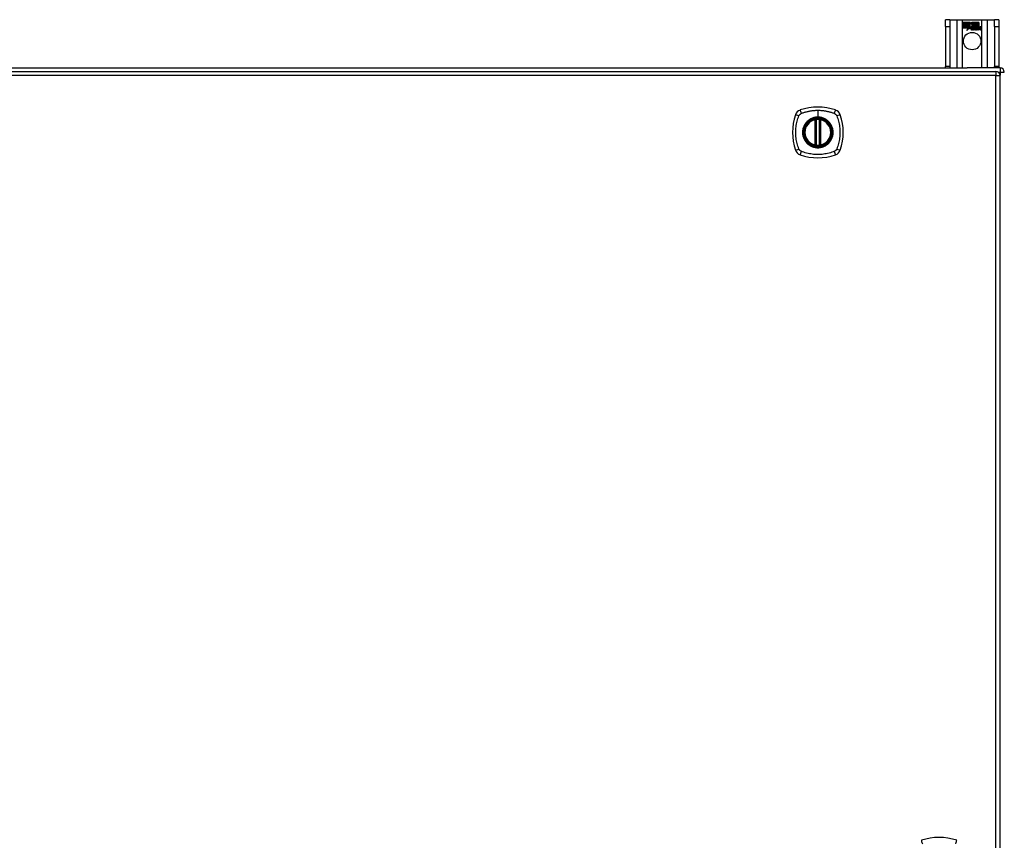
# Model space of a CAD drawing. Header units: inches. Extents: x 28 to 747, y 82 to 345.
# Tile 21 of 31: x 363 to 386, y 209 to 228. Entities that reach past the tile are written whole.
import ezdxf

# ---------------------------------------------------------------- set-up
doc = ezdxf.new("R2010")
doc.units = ezdxf.units.IN
doc.header["$MEASUREMENT"] = 0
doc.layers.add('Visible Edges(ANSI)', color=7, linetype='Continuous', lineweight=25)
doc.layers.add('Visible Tangent Edges(ANSI)', color=7, linetype='Continuous', lineweight=25)

msp = doc.modelspace()

# ---------------------------------------------------------------- linework, layer by layer
at = {"layer": 'Visible Edges(ANSI)'}
for p, q in [((385.161, 228.417), (385.056, 228.417)), ((385.056, 228.261), (385.056, 228.417)), ((385.056, 228.261), (385.056, 227.323)), ((385.161, 228.417), (385.161, 228.261)), ((385.161, 228.417), (385.325, 228.417)), ((385.161, 228.261), (385.161, 227.323)), ((385.325, 228.417), (385.46, 228.417)), ((385.46, 228.417), (385.902, 228.417)), ((385.465, 228.355), (385.632, 228.355)), ((385.465, 228.315), (385.465, 228.355)), ((385.588, 228.315), (385.465, 228.315)), ((385.465, 228.27), (385.465, 228.31)), ((385.465, 228.31), (385.588, 228.31)), ((385.588, 228.27), (385.465, 228.27)), ((385.465, 228.264), (385.588, 228.264)), ((385.465, 228.224), (385.465, 228.264)), ((385.466, 228.354), (385.466, 228.316)), ((385.632, 228.354), (385.466, 228.354)), ((385.466, 228.316), (385.588, 228.316)), ((385.466, 228.309), (385.466, 228.27)), ((385.588, 228.309), (385.466, 228.309)), ((385.466, 228.27), (385.588, 228.27)), ((385.588, 228.263), (385.466, 228.263)), ((385.466, 228.263), (385.466, 228.225)), ((385.588, 228.316), (385.588, 228.35)), ((385.588, 228.35), (385.592, 228.35)), ((385.588, 228.349), (385.588, 228.315)), ((385.592, 228.349), (385.588, 228.349)), ((385.588, 228.31), (385.588, 228.27)), ((385.588, 228.27), (385.588, 228.309)), ((385.588, 228.264), (385.588, 228.229)), ((385.588, 228.229), (385.588, 228.263)), ((385.59, 228.229), (385.588, 228.229)), ((385.588, 228.229), (385.589, 228.229)), ((385.589, 228.229), (385.607, 228.265)), ((385.607, 228.262), (385.59, 228.229)), ((385.592, 228.35), (385.635, 228.287)), ((385.634, 228.287), (385.592, 228.349)), ((385.607, 228.265), (385.61, 228.252)), ((385.609, 228.25), (385.607, 228.262)), ((385.635, 228.287), (385.609, 228.25)), ((385.61, 228.252), (385.634, 228.287)), ((385.652, 228.259), (385.612, 228.204)), ((385.613, 228.206), (385.652, 228.261)), ((385.632, 228.355), (385.654, 228.322)), ((385.654, 228.321), (385.632, 228.354)), ((385.652, 228.261), (385.661, 228.246)), ((385.66, 228.245), (385.652, 228.259)), ((385.654, 228.322), (385.672, 228.355)), ((385.672, 228.354), (385.654, 228.321)), ((385.671, 228.292), (385.714, 228.35)), ((385.696, 228.256), (385.671, 228.292)), ((385.672, 228.355), (385.755, 228.355)), ((385.754, 228.354), (385.672, 228.354)), ((385.715, 228.349), (385.672, 228.292)), ((385.672, 228.292), (385.698, 228.255)), ((385.714, 228.35), (385.718, 228.35)), ((385.718, 228.349), (385.715, 228.349)), ((385.718, 228.35), (385.718, 228.255)), ((385.718, 228.254), (385.718, 228.349)), ((385.718, 228.255), (385.746, 228.255)), ((385.746, 228.254), (385.718, 228.254)), ((385.74, 228.217), (385.723, 228.25)), ((385.723, 228.25), (385.743, 228.25)), ((385.724, 228.25), (385.741, 228.217)), ((385.742, 228.25), (385.724, 228.25)), ((385.752, 228.227), (385.742, 228.25)), ((385.743, 228.25), (385.753, 228.227)), ((385.746, 228.255), (385.754, 228.236)), ((385.755, 228.232), (385.746, 228.254)), ((385.756, 228.227), (385.752, 228.227)), ((385.753, 228.227), (385.755, 228.227)), ((385.754, 228.236), (385.754, 228.354)), ((385.755, 228.355), (385.755, 228.232)), ((385.755, 228.227), (385.772, 228.25)), ((385.772, 228.25), (385.756, 228.227)), ((385.76, 228.241), (385.76, 228.355)), ((385.76, 228.355), (385.798, 228.355)), ((385.77, 228.254), (385.76, 228.241)), ((385.761, 228.354), (385.761, 228.243)), ((385.797, 228.354), (385.761, 228.354)), ((385.761, 228.243), (385.769, 228.255)), ((385.761, 228.217), (385.791, 228.25)), ((385.792, 228.25), (385.762, 228.217)), ((385.769, 228.255), (385.797, 228.255)), ((385.798, 228.254), (385.77, 228.254)), ((385.791, 228.25), (385.772, 228.25)), ((385.772, 228.25), (385.792, 228.25)), ((385.787, 228.182), (385.799, 228.25)), ((385.8, 228.25), (385.788, 228.183)), ((385.797, 228.255), (385.797, 228.354)), ((385.798, 228.355), (385.798, 228.254)), ((385.799, 228.25), (385.814, 228.25)), ((385.813, 228.25), (385.8, 228.25)), ((385.803, 228.254), (385.803, 228.355)), ((385.803, 228.355), (385.84, 228.355)), ((385.818, 228.254), (385.803, 228.254)), ((385.804, 228.354), (385.804, 228.255)), ((385.839, 228.354), (385.804, 228.354)), ((385.804, 228.255), (385.819, 228.255)), ((385.812, 228.238), (385.813, 228.25)), ((385.817, 228.238), (385.812, 228.238)), ((385.814, 228.25), (385.813, 228.238)), ((385.813, 228.238), (385.816, 228.238)), ((385.819, 228.255), (385.818, 228.248)), ((385.818, 228.246), (385.818, 228.254)), ((385.83, 228.182), (385.837, 228.225)), ((385.839, 228.256), (385.839, 228.354)), ((385.84, 228.355), (385.84, 228.256)), ((385.872, 228.182), (385.879, 228.225)), ((385.902, 228.417), (386.037, 228.417)), ((386.037, 228.417), (386.201, 228.417)), ((386.201, 228.261), (386.201, 228.417)), ((386.306, 228.417), (386.201, 228.417)), ((386.201, 228.261), (386.201, 227.323)), ((386.306, 228.417), (386.306, 228.261)), ((386.306, 228.261), (386.306, 227.323)), ((385.586, 228.224), (385.465, 228.224)), ((385.466, 228.225), (385.587, 228.225)), ((385.555, 228.164), (385.586, 228.224)), ((385.61, 228.222), (385.555, 228.164)), ((385.587, 228.225), (385.558, 228.169)), ((385.558, 228.169), (385.61, 228.224)), ((385.61, 228.224), (385.613, 228.206)), ((385.612, 228.204), (385.61, 228.222)), ((385.664, 228.213), (385.71, 228.213)), ((385.711, 228.212), (385.665, 228.212)), ((385.697, 228.222), (385.666, 228.222)), ((385.667, 228.223), (385.697, 228.223)), ((385.702, 228.197), (385.702, 228.186)), ((385.702, 228.186), (385.702, 228.196)), ((385.709, 228.182), (385.74, 228.217)), ((385.729, 228.182), (385.709, 228.182)), ((385.741, 228.217), (385.711, 228.183)), ((385.711, 228.183), (385.729, 228.183)), ((385.729, 228.183), (385.746, 228.207)), ((385.746, 228.207), (385.729, 228.182)), ((385.746, 228.207), (385.75, 228.207)), ((385.749, 228.207), (385.746, 228.207)), ((385.759, 228.182), (385.749, 228.207)), ((385.75, 228.207), (385.759, 228.183)), ((385.759, 228.183), (385.778, 228.183)), ((385.779, 228.182), (385.759, 228.182)), ((385.778, 228.183), (385.761, 228.217)), ((385.762, 228.217), (385.779, 228.182)), ((385.804, 228.182), (385.787, 228.182)), ((385.788, 228.183), (385.803, 228.183)), ((385.803, 228.183), (385.808, 228.21)), ((385.809, 228.21), (385.804, 228.182)), ((385.846, 228.182), (385.83, 228.182)), ((385.838, 228.225), (385.831, 228.183)), ((385.831, 228.183), (385.846, 228.183)), ((385.846, 228.183), (385.851, 228.21)), ((385.851, 228.21), (385.846, 228.182)), ((385.888, 228.182), (385.872, 228.182)), ((385.88, 228.225), (385.873, 228.183)), ((385.873, 228.183), (385.888, 228.183)), ((385.888, 228.183), (385.896, 228.225)), ((385.897, 228.225), (385.888, 228.182)), ((385.056, 227.292), (385.056, 227.323)), ((385.161, 227.323), (385.161, 227.292)), ((386.201, 227.292), (386.201, 227.323)), ((386.306, 227.323), (386.306, 227.292)), ((314.53, 227.292), (385.565, 227.292)), ((314.629, 227.212), (386.234, 227.212)), ((386.332, 227.292), (385.565, 227.292)), ((386.333, 190.393), (386.333, 227.113)), ((382.023, 225.495), (382.023, 226.08)), ((382.043, 225.491), (382.043, 226.085)), ((382.122, 226.085), (382.122, 225.491)), ((382.142, 226.08), (382.142, 225.495))]:
    msp.add_line(p, q, dxfattribs=at)
at = {"layer": 'Visible Edges(ANSI)', "flags": 128}
for points in [[(382.054, 226.099), (382.052, 226.099), (382.051, 226.099), (382.049, 226.099), (382.048, 226.099), (382.046, 226.099), (382.045, 226.098), (382.043, 226.098), (382.042, 226.098), (382.04, 226.098), (382.039, 226.098), (382.038, 226.097), (382.037, 226.097), (382.036, 226.097), (382.035, 226.097), (382.034, 226.097), (382.033, 226.097), (382.032, 226.097), (382.031, 226.096), (382.031, 226.096), (382.03, 226.096), (382.03, 226.096), (382.03, 226.096), (382.03, 226.096), (382.029, 226.096)], [(382.136, 226.096), (382.136, 226.096), (382.136, 226.096), (382.135, 226.096), (382.135, 226.096), (382.135, 226.096), (382.134, 226.096), (382.133, 226.097), (382.133, 226.097), (382.132, 226.097), (382.131, 226.097), (382.13, 226.097), (382.129, 226.097), (382.127, 226.097), (382.126, 226.098), (382.125, 226.098), (382.124, 226.098), (382.122, 226.098), (382.121, 226.098), (382.119, 226.099), (382.118, 226.099), (382.116, 226.099), (382.114, 226.099), (382.113, 226.099), (382.111, 226.099)], [(382.029, 225.479), (382.03, 225.479), (382.03, 225.479), (382.03, 225.479), (382.03, 225.479), (382.031, 225.479), (382.031, 225.479), (382.032, 225.479), (382.033, 225.479), (382.034, 225.479), (382.035, 225.478), (382.036, 225.478), (382.037, 225.478), (382.038, 225.478), (382.039, 225.478), (382.04, 225.478), (382.042, 225.477), (382.043, 225.477), (382.045, 225.477), (382.046, 225.477), (382.048, 225.477), (382.049, 225.477), (382.051, 225.476), (382.052, 225.476), (382.054, 225.476)], [(382.111, 225.476), (382.113, 225.476), (382.114, 225.476), (382.116, 225.477), (382.118, 225.477), (382.119, 225.477), (382.121, 225.477), (382.122, 225.477), (382.124, 225.477), (382.125, 225.478), (382.126, 225.478), (382.127, 225.478), (382.129, 225.478), (382.13, 225.478), (382.131, 225.478), (382.132, 225.479), (382.133, 225.479), (382.133, 225.479), (382.134, 225.479), (382.135, 225.479), (382.135, 225.479), (382.135, 225.479), (382.136, 225.479), (382.136, 225.479), (382.136, 225.479)]]:
    msp.add_lwpolyline(points, dxfattribs=at)
at = {"layer": 'Visible Edges(ANSI)'}
for centre, radius in [((385.681, 227.917), 0.203), ((382.083, 225.788), 0.32), ((382.083, 225.788), 0.315)]:
    msp.add_circle(centre, radius, dxfattribs=at)
for centre, radius, start, end in [((385.697, 228.206), 0.0498, 134.1684, 176.5646), ((385.697, 228.206), 0.049, 134.1684, 176.5646), ((385.689, 228.215), 0.0412, 77.079, 133.1785), ((385.689, 228.215), 0.042, 79.6582, 131.9139), ((385.689, 228.215), 0.0374, 80.4085, 134.1684), ((385.689, 228.215), 0.0366, 80.3604, 134.1684), ((385.688, 228.221), 0.0217, 109.3797, 175.226), ((385.688, 228.221), 0.021, 109.3797, 172.9975), ((385.685, 228.227), 0.0144, 51.1652, 109.3797), ((385.685, 228.227), 0.0137, 51.1652, 109.3797), ((385.686, 228.229), 0.0127, 329.421, 51.1652), ((385.686, 228.229), 0.0119, 331.4547, 51.1652), ((385.693, 228.233), 0.019, 23.8445, 85.0802), ((385.693, 228.233), 0.0183, 23.8445, 85.1757), ((385.678, 228.226), 0.0345, 336.9643, 23.8445), ((385.678, 228.226), 0.0353, 336.1555, 23.8445), ((385.866, 228.2), 0.0589, 147.5992, 170), ((385.866, 228.2), 0.0581, 147.5992, 170), ((385.842, 228.222), 0.03, 89.4776, 147.4114), ((385.83, 228.223), 0.0165, 96.03, 147.5992), ((385.842, 228.222), 0.0293, 89.4776, 148.2123), ((385.83, 228.223), 0.0157, 96.03, 147.5992), ((385.839, 228.226), 0.0307, 90.2222, 132.7339), ((385.839, 228.226), 0.03, 88.7952, 136.5849), ((385.83, 228.231), 0.00825, 23.5571, 96.03), ((385.83, 228.231), 0.0075, 23.5571, 96.03), ((385.822, 228.228), 0.0154, 350, 23.5571), ((385.822, 228.228), 0.0161, 350, 23.5571), ((385.842, 228.24), 0.0119, 16.9928, 89.4776), ((385.842, 228.24), 0.0127, 16.9928, 89.4776), ((385.909, 228.201), 0.0589, 148.5524, 170.8204), ((385.909, 228.201), 0.0581, 148.5584, 170.8257), ((385.819, 228.233), 0.0353, 357.7769, 16.9928), ((385.819, 228.233), 0.036, 3.6169, 16.9928), ((385.883, 228.222), 0.0299, 89.6788, 160.8136), ((385.883, 228.222), 0.0307, 89.6788, 153.9508), ((385.872, 228.223), 0.0165, 96.1027, 147.6301), ((385.872, 228.223), 0.0157, 96.1027, 147.6083), ((385.871, 228.231), 0.00825, 23.5487, 96.1027), ((385.871, 228.231), 0.0075, 23.5487, 96.1027), ((385.864, 228.228), 0.0154, 349.9922, 23.5487), ((385.864, 228.228), 0.0161, 350.0076, 23.5487), ((385.883, 228.239), 0.0124, 18.4748, 89.6788), ((385.883, 228.239), 0.0131, 18.4748, 89.6788), ((385.861, 228.232), 0.0353, 349, 18.4748), ((385.861, 228.232), 0.036, 349, 18.4748), ((385.672, 228.207), 0.0239, 176.5646, 261.5605), ((385.672, 228.207), 0.0247, 176.5646, 261.5605), ((385.676, 228.208), 0.0127, 160.9907, 244.6784), ((385.676, 228.208), 0.012, 163.5261, 244.6784), ((385.68, 228.258), 0.0751, 261.5605, 286.9141), ((385.68, 228.258), 0.0759, 261.5605, 287.3343), ((385.688, 228.232), 0.0384, 244.6784, 292.5609), ((385.688, 228.232), 0.0391, 244.6784, 290.9242), ((386.234, 227.113), 0.099, 0, 90), ((386.332, 227.193), 0.099, 0, 90), ((382.772, 225.788), 1.28, 161.2278, 198.7722), ((381.728, 226.142), 0.177, 108.7722, 161.2278), ((382.083, 225.099), 1.28, 71.2278, 108.7722), ((382.437, 226.142), 0.177, 18.7722, 71.2278), ((381.394, 225.788), 1.28, 341.2278, 18.7722), ((382.083, 225.788), 0.313, 103.6344, 256.3656), ((382.083, 225.788), 0.313, 99.784, 103.6344), ((382.012, 226.08), 0.0118, 0, 103.6344), ((382.031, 226.085), 0.0118, 0, 99.784), ((382.083, 225.788), 0.313, 84.7499, 95.2501), ((382.134, 226.085), 0.0118, 80.216, 180), ((382.083, 225.788), 0.313, 76.3656, 80.216), ((382.154, 226.08), 0.0118, 76.3656, 180), ((382.083, 225.788), 0.313, 283.6344, 76.3656), ((382.012, 225.495), 0.0118, 256.3656, 0), ((382.083, 225.788), 0.313, 256.3656, 260.216), ((382.031, 225.491), 0.0118, 260.216, 0), ((382.083, 225.788), 0.313, 264.7499, 275.2501), ((382.134, 225.491), 0.0118, 180, 279.784), ((382.083, 225.788), 0.313, 279.784, 283.6344), ((382.154, 225.495), 0.0118, 180, 283.6344), ((381.728, 225.433), 0.177, 198.7722, 251.2278), ((382.083, 226.477), 1.28, 251.2278, 288.7722), ((382.437, 225.433), 0.177, 288.7722, 341.2278), ((384.909, 208.064), 1.28, 71.2278, 108.7722)]:
    msp.add_arc(centre, radius, start, end, dxfattribs=at)
at = {"layer": 'Visible Tangent Edges(ANSI)'}
for p, q in [((385.056, 228.261), (385.161, 228.261)), ((385.325, 228.417), (385.325, 227.292)), ((385.46, 227.292), (385.46, 228.417)), ((385.902, 228.417), (385.902, 227.292)), ((386.037, 227.292), (386.037, 228.417)), ((386.201, 228.261), (386.306, 228.261)), ((385.161, 227.323), (385.056, 227.323)), ((386.306, 227.323), (386.201, 227.323)), ((386.234, 227.113), (314.629, 227.113)), ((386.234, 227.212), (386.234, 227.113)), ((386.234, 227.113), (386.333, 227.113)), ((386.234, 190.393), (386.234, 227.113)), ((386.291, 227.193), (386.332, 227.193)), ((386.332, 227.292), (386.332, 227.193)), ((386.332, 227.193), (386.431, 227.193)), ((386.332, 227.193), (386.332, 227.123)), ((382.083, 226.304), (382.083, 226.145)), ((382.012, 226.08), (382.009, 226.092)), ((382.012, 226.08), (382.023, 226.08)), ((382.012, 226.08), (382.012, 225.495)), ((382.023, 226.08), (382.033, 226.08)), ((382.029, 226.096), (382.03, 226.09)), ((382.033, 226.085), (382.043, 226.085)), ((382.033, 225.495), (382.033, 226.08)), ((382.055, 226.088), (382.054, 226.099)), ((382.055, 225.488), (382.055, 226.088)), ((382.083, 226.14), (382.083, 226.145)), ((382.11, 226.088), (382.111, 226.099)), ((382.11, 226.088), (382.11, 225.488)), ((382.122, 226.085), (382.132, 226.085)), ((382.132, 226.08), (382.142, 226.08)), ((382.132, 226.08), (382.132, 225.495)), ((382.135, 226.09), (382.136, 226.096)), ((382.142, 226.08), (382.154, 226.08)), ((382.156, 226.092), (382.154, 226.08)), ((382.154, 225.495), (382.154, 226.08)), ((382.009, 225.484), (382.012, 225.495)), ((382.023, 225.495), (382.012, 225.495)), ((382.033, 225.495), (382.023, 225.495)), ((382.03, 225.485), (382.029, 225.479)), ((382.043, 225.491), (382.033, 225.491)), ((382.054, 225.476), (382.055, 225.488)), ((382.111, 225.476), (382.11, 225.488)), ((382.132, 225.491), (382.122, 225.491)), ((382.142, 225.495), (382.132, 225.495)), ((382.136, 225.479), (382.135, 225.485)), ((382.154, 225.495), (382.142, 225.495)), ((382.154, 225.495), (382.156, 225.484))]:
    msp.add_line(p, q, dxfattribs=at)
at = {"layer": 'Visible Tangent Edges(ANSI)', "flags": 128}
for points in [[(381.643, 225.399), (381.629, 225.433), (381.618, 225.464), (381.609, 225.495), (381.6, 225.527), (381.592, 225.559), (381.585, 225.591), (381.58, 225.623), (381.575, 225.656), (381.571, 225.689), (381.568, 225.722), (381.567, 225.754), (381.566, 225.788), (381.567, 225.821), (381.568, 225.854), (381.571, 225.886), (381.575, 225.919), (381.58, 225.952), (381.585, 225.984), (381.592, 226.017), (381.6, 226.049), (381.609, 226.08), (381.618, 226.112), (381.629, 226.143), (381.643, 226.176)], [(381.643, 226.176), (381.643, 226.178), (381.644, 226.179), (381.645, 226.18), (381.646, 226.182), (381.646, 226.183), (381.647, 226.184), (381.648, 226.186), (381.649, 226.187), (381.649, 226.188), (381.65, 226.19), (381.651, 226.191), (381.652, 226.192), (381.653, 226.194), (381.654, 226.195), (381.655, 226.196), (381.656, 226.197), (381.657, 226.198), (381.658, 226.2), (381.659, 226.201), (381.66, 226.202), (381.661, 226.203), (381.662, 226.204), (381.663, 226.205), (381.664, 226.206)], [(381.664, 226.206), (381.665, 226.208), (381.666, 226.209), (381.667, 226.21), (381.668, 226.211), (381.67, 226.212), (381.671, 226.213), (381.672, 226.214), (381.673, 226.215), (381.674, 226.216), (381.676, 226.217), (381.677, 226.217), (381.678, 226.218), (381.679, 226.219), (381.681, 226.22), (381.682, 226.221), (381.683, 226.222), (381.685, 226.223), (381.686, 226.223), (381.687, 226.224), (381.689, 226.225), (381.69, 226.226), (381.691, 226.226), (381.693, 226.227), (381.694, 226.228)], [(381.694, 226.228), (381.712, 226.236), (381.728, 226.241), (381.743, 226.247), (381.759, 226.252), (381.774, 226.257), (381.79, 226.262), (381.806, 226.266), (381.822, 226.27), (381.838, 226.274), (381.854, 226.278), (381.87, 226.282), (381.886, 226.285), (381.902, 226.288), (381.918, 226.291), (381.935, 226.293), (381.951, 226.296), (381.967, 226.298), (381.984, 226.299), (382, 226.301), (382.017, 226.302), (382.033, 226.303), (382.05, 226.304), (382.066, 226.304), (382.083, 226.304)], [(382.083, 226.304), (382.099, 226.304), (382.116, 226.304), (382.132, 226.303), (382.149, 226.302), (382.165, 226.301), (382.182, 226.299), (382.198, 226.298), (382.214, 226.296), (382.231, 226.293), (382.247, 226.291), (382.263, 226.288), (382.279, 226.285), (382.296, 226.282), (382.312, 226.278), (382.328, 226.274), (382.344, 226.27), (382.359, 226.266), (382.375, 226.262), (382.391, 226.257), (382.407, 226.252), (382.422, 226.247), (382.438, 226.241), (382.453, 226.236), (382.471, 226.228)], [(382.471, 226.228), (382.474, 226.226), (382.477, 226.225), (382.479, 226.223), (382.482, 226.222), (382.485, 226.22), (382.487, 226.218), (382.49, 226.217), (382.492, 226.215), (382.495, 226.213), (382.497, 226.211), (382.499, 226.209), (382.501, 226.207), (382.504, 226.204), (382.506, 226.202), (382.508, 226.2), (382.51, 226.197), (382.511, 226.195), (382.513, 226.192), (382.515, 226.19), (382.517, 226.187), (382.518, 226.185), (382.52, 226.182), (382.521, 226.179), (382.523, 226.176)], [(382.523, 226.176), (382.536, 226.143), (382.547, 226.112), (382.557, 226.08), (382.565, 226.049), (382.573, 226.017), (382.58, 225.984), (382.586, 225.952), (382.591, 225.919), (382.594, 225.886), (382.597, 225.854), (382.599, 225.821), (382.599, 225.788), (382.599, 225.754), (382.597, 225.722), (382.594, 225.689), (382.591, 225.656), (382.586, 225.623), (382.58, 225.591), (382.573, 225.559), (382.565, 225.527), (382.557, 225.495), (382.547, 225.464), (382.536, 225.433), (382.523, 225.399)], [(381.808, 226.015), (381.795, 225.999), (381.784, 225.982), (381.773, 225.965), (381.763, 225.946), (381.755, 225.928), (381.747, 225.909), (381.741, 225.889), (381.735, 225.869), (381.731, 225.849), (381.728, 225.829), (381.726, 225.808), (381.726, 225.788), (381.726, 225.767), (381.728, 225.746), (381.731, 225.726), (381.735, 225.706), (381.741, 225.686), (381.747, 225.666), (381.755, 225.647), (381.763, 225.629), (381.773, 225.611), (381.784, 225.593), (381.795, 225.576), (381.808, 225.56)], [(382.083, 226.14), (382.174, 226.128), (382.259, 226.093), (382.332, 226.037), (382.388, 225.964), (382.423, 225.879), (382.435, 225.787), (382.423, 225.696), (382.387, 225.611), (382.332, 225.538), (382.259, 225.483), (382.174, 225.448), (382.082, 225.436), (381.991, 225.448), (381.906, 225.483), (381.833, 225.539), (381.778, 225.611), (381.743, 225.697), (381.731, 225.788), (381.743, 225.879), (381.778, 225.964), (381.834, 226.037), (381.907, 226.093), (381.991, 226.128), (382.083, 226.14)], [(381.855, 226.062), (381.853, 226.061), (381.851, 226.059), (381.849, 226.057), (381.847, 226.055), (381.845, 226.053), (381.843, 226.051), (381.84, 226.049), (381.838, 226.048), (381.836, 226.046), (381.834, 226.044), (381.832, 226.042), (381.83, 226.04), (381.829, 226.038), (381.827, 226.036), (381.825, 226.034), (381.823, 226.032), (381.821, 226.03), (381.819, 226.028), (381.817, 226.026), (381.815, 226.024), (381.813, 226.022), (381.812, 226.02), (381.81, 226.017), (381.808, 226.015)], [(382.083, 226.145), (382.072, 226.144), (382.062, 226.144), (382.052, 226.143), (382.042, 226.142), (382.031, 226.141), (382.021, 226.139), (382.011, 226.137), (382.001, 226.135), (381.991, 226.133), (381.981, 226.13), (381.971, 226.127), (381.962, 226.123), (381.952, 226.12), (381.943, 226.116), (381.933, 226.112), (381.924, 226.107), (381.915, 226.102), (381.906, 226.097), (381.897, 226.092), (381.888, 226.087), (381.88, 226.081), (381.871, 226.075), (381.863, 226.069), (381.855, 226.062)], [(382.03, 226.09), (382.03, 226.091), (382.029, 226.091), (382.028, 226.091), (382.027, 226.092), (382.027, 226.092), (382.026, 226.092), (382.025, 226.092), (382.024, 226.093), (382.023, 226.093), (382.022, 226.093), (382.021, 226.093), (382.02, 226.093), (382.019, 226.093), (382.018, 226.093), (382.017, 226.093), (382.016, 226.093), (382.016, 226.093), (382.015, 226.093), (382.014, 226.093), (382.013, 226.093), (382.012, 226.092), (382.011, 226.092), (382.01, 226.092), (382.009, 226.092)], [(382.033, 226.085), (382.033, 226.085), (382.033, 226.085), (382.033, 226.085), (382.033, 226.086), (382.033, 226.086), (382.033, 226.086), (382.033, 226.086), (382.033, 226.087), (382.033, 226.087), (382.032, 226.087), (382.032, 226.087), (382.032, 226.088), (382.032, 226.088), (382.032, 226.088), (382.032, 226.088), (382.032, 226.089), (382.032, 226.089), (382.031, 226.089), (382.031, 226.089), (382.031, 226.089), (382.031, 226.09), (382.031, 226.09), (382.031, 226.09), (382.03, 226.09)], [(382.033, 226.08), (382.033, 226.081), (382.033, 226.081), (382.033, 226.081), (382.033, 226.081), (382.033, 226.081), (382.033, 226.081), (382.033, 226.082), (382.033, 226.082), (382.033, 226.082), (382.033, 226.082), (382.033, 226.082), (382.033, 226.082), (382.033, 226.083), (382.033, 226.083), (382.033, 226.083), (382.033, 226.083), (382.033, 226.083), (382.033, 226.083), (382.033, 226.084), (382.033, 226.084), (382.033, 226.084), (382.033, 226.084), (382.033, 226.084), (382.033, 226.085)], [(382.043, 226.085), (382.043, 226.085), (382.043, 226.085), (382.044, 226.085), (382.044, 226.085), (382.044, 226.085), (382.044, 226.085), (382.045, 226.085), (382.045, 226.085), (382.045, 226.085), (382.046, 226.085), (382.046, 226.085), (382.047, 226.086), (382.047, 226.086), (382.048, 226.086), (382.049, 226.086), (382.049, 226.086), (382.05, 226.086), (382.051, 226.087), (382.051, 226.087), (382.052, 226.087), (382.053, 226.087), (382.054, 226.087), (382.054, 226.087), (382.055, 226.088)], [(382.31, 226.062), (382.302, 226.069), (382.294, 226.075), (382.286, 226.081), (382.277, 226.087), (382.268, 226.092), (382.259, 226.098), (382.25, 226.103), (382.241, 226.107), (382.232, 226.112), (382.223, 226.116), (382.213, 226.12), (382.204, 226.123), (382.194, 226.127), (382.184, 226.13), (382.174, 226.133), (382.164, 226.135), (382.154, 226.137), (382.144, 226.139), (382.134, 226.141), (382.124, 226.142), (382.113, 226.143), (382.103, 226.144), (382.093, 226.144), (382.083, 226.145)], [(382.11, 226.088), (382.111, 226.087), (382.112, 226.087), (382.113, 226.087), (382.113, 226.087), (382.114, 226.087), (382.115, 226.087), (382.115, 226.086), (382.116, 226.086), (382.117, 226.086), (382.117, 226.086), (382.118, 226.086), (382.119, 226.086), (382.119, 226.085), (382.12, 226.085), (382.12, 226.085), (382.12, 226.085), (382.121, 226.085), (382.121, 226.085), (382.121, 226.085), (382.122, 226.085), (382.122, 226.085), (382.122, 226.085), (382.122, 226.085), (382.122, 226.085)], [(382.135, 226.09), (382.135, 226.09), (382.135, 226.09), (382.134, 226.09), (382.134, 226.089), (382.134, 226.089), (382.134, 226.089), (382.134, 226.089), (382.134, 226.089), (382.133, 226.088), (382.133, 226.088), (382.133, 226.088), (382.133, 226.088), (382.133, 226.087), (382.133, 226.087), (382.133, 226.087), (382.133, 226.087), (382.133, 226.086), (382.133, 226.086), (382.132, 226.086), (382.132, 226.086), (382.132, 226.085), (382.132, 226.085), (382.132, 226.085), (382.132, 226.085)], [(382.132, 226.085), (382.132, 226.084), (382.132, 226.084), (382.132, 226.084), (382.132, 226.084), (382.132, 226.084), (382.132, 226.083), (382.132, 226.083), (382.132, 226.083), (382.132, 226.083), (382.132, 226.083), (382.132, 226.083), (382.132, 226.082), (382.132, 226.082), (382.132, 226.082), (382.132, 226.082), (382.132, 226.082), (382.132, 226.082), (382.132, 226.081), (382.132, 226.081), (382.132, 226.081), (382.132, 226.081), (382.132, 226.081), (382.132, 226.081), (382.132, 226.08)], [(382.156, 226.092), (382.156, 226.092), (382.155, 226.092), (382.154, 226.092), (382.153, 226.093), (382.152, 226.093), (382.151, 226.093), (382.15, 226.093), (382.149, 226.093), (382.148, 226.093), (382.147, 226.093), (382.146, 226.093), (382.145, 226.093), (382.144, 226.093), (382.143, 226.093), (382.142, 226.093), (382.141, 226.093), (382.141, 226.092), (382.14, 226.092), (382.139, 226.092), (382.138, 226.092), (382.137, 226.091), (382.136, 226.091), (382.136, 226.091), (382.135, 226.09)], [(382.357, 226.015), (382.355, 226.017), (382.354, 226.02), (382.352, 226.022), (382.35, 226.024), (382.348, 226.026), (382.346, 226.028), (382.344, 226.03), (382.343, 226.032), (382.341, 226.034), (382.339, 226.036), (382.337, 226.038), (382.335, 226.04), (382.333, 226.042), (382.331, 226.044), (382.329, 226.046), (382.327, 226.048), (382.325, 226.049), (382.323, 226.051), (382.321, 226.053), (382.319, 226.055), (382.317, 226.057), (382.314, 226.059), (382.312, 226.061), (382.31, 226.062)], [(382.357, 225.56), (382.37, 225.576), (382.382, 225.593), (382.392, 225.611), (382.402, 225.629), (382.411, 225.648), (382.418, 225.667), (382.425, 225.686), (382.43, 225.706), (382.434, 225.726), (382.437, 225.747), (382.439, 225.767), (382.44, 225.788), (382.439, 225.808), (382.437, 225.829), (382.434, 225.849), (382.43, 225.869), (382.425, 225.889), (382.418, 225.909), (382.411, 225.928), (382.402, 225.947), (382.392, 225.965), (382.382, 225.982), (382.37, 225.999), (382.357, 226.015)], [(381.808, 225.56), (381.81, 225.558), (381.812, 225.556), (381.813, 225.554), (381.815, 225.552), (381.817, 225.55), (381.819, 225.548), (381.821, 225.546), (381.823, 225.544), (381.825, 225.541), (381.827, 225.539), (381.829, 225.538), (381.83, 225.536), (381.832, 225.534), (381.834, 225.532), (381.836, 225.53), (381.838, 225.528), (381.84, 225.526), (381.843, 225.524), (381.845, 225.522), (381.847, 225.52), (381.849, 225.518), (381.851, 225.517), (381.853, 225.515), (381.855, 225.513)], [(381.855, 225.513), (381.871, 225.5), (381.888, 225.489), (381.906, 225.478), (381.924, 225.468), (381.943, 225.46), (381.962, 225.452), (381.981, 225.446), (382.001, 225.44), (382.021, 225.436), (382.042, 225.433), (382.062, 225.431), (382.083, 225.431), (382.103, 225.431), (382.124, 225.433), (382.144, 225.436), (382.164, 225.44), (382.184, 225.446), (382.204, 225.452), (382.223, 225.46), (382.242, 225.468), (382.26, 225.478), (382.277, 225.489), (382.294, 225.5), (382.31, 225.513)], [(382.009, 225.484), (382.01, 225.483), (382.011, 225.483), (382.012, 225.483), (382.013, 225.483), (382.014, 225.483), (382.015, 225.483), (382.016, 225.483), (382.016, 225.482), (382.017, 225.482), (382.018, 225.482), (382.019, 225.482), (382.02, 225.482), (382.021, 225.483), (382.022, 225.483), (382.023, 225.483), (382.024, 225.483), (382.025, 225.483), (382.026, 225.483), (382.027, 225.484), (382.027, 225.484), (382.028, 225.484), (382.029, 225.484), (382.03, 225.485), (382.03, 225.485)], [(382.03, 225.485), (382.031, 225.485), (382.031, 225.486), (382.031, 225.486), (382.031, 225.486), (382.031, 225.486), (382.031, 225.486), (382.032, 225.487), (382.032, 225.487), (382.032, 225.487), (382.032, 225.487), (382.032, 225.488), (382.032, 225.488), (382.032, 225.488), (382.032, 225.488), (382.033, 225.489), (382.033, 225.489), (382.033, 225.489), (382.033, 225.489), (382.033, 225.49), (382.033, 225.49), (382.033, 225.49), (382.033, 225.49), (382.033, 225.491), (382.033, 225.491)], [(382.033, 225.491), (382.033, 225.491), (382.033, 225.491), (382.033, 225.491), (382.033, 225.492), (382.033, 225.492), (382.033, 225.492), (382.033, 225.492), (382.033, 225.492), (382.033, 225.492), (382.033, 225.493), (382.033, 225.493), (382.033, 225.493), (382.033, 225.493), (382.033, 225.493), (382.033, 225.493), (382.033, 225.494), (382.033, 225.494), (382.033, 225.494), (382.033, 225.494), (382.033, 225.494), (382.033, 225.495), (382.033, 225.495), (382.033, 225.495), (382.033, 225.495)], [(382.055, 225.488), (382.054, 225.488), (382.054, 225.488), (382.053, 225.488), (382.052, 225.488), (382.051, 225.489), (382.051, 225.489), (382.05, 225.489), (382.049, 225.489), (382.049, 225.489), (382.048, 225.489), (382.047, 225.49), (382.047, 225.49), (382.046, 225.49), (382.046, 225.49), (382.045, 225.49), (382.045, 225.49), (382.045, 225.49), (382.044, 225.491), (382.044, 225.491), (382.044, 225.491), (382.044, 225.491), (382.043, 225.491), (382.043, 225.491), (382.043, 225.491)], [(382.122, 225.491), (382.122, 225.491), (382.122, 225.491), (382.122, 225.491), (382.122, 225.491), (382.121, 225.491), (382.121, 225.491), (382.121, 225.49), (382.12, 225.49), (382.12, 225.49), (382.12, 225.49), (382.119, 225.49), (382.119, 225.49), (382.118, 225.49), (382.117, 225.489), (382.117, 225.489), (382.116, 225.489), (382.115, 225.489), (382.115, 225.489), (382.114, 225.489), (382.113, 225.488), (382.113, 225.488), (382.112, 225.488), (382.111, 225.488), (382.11, 225.488)], [(382.132, 225.495), (382.132, 225.495), (382.132, 225.495), (382.132, 225.495), (382.132, 225.494), (382.132, 225.494), (382.132, 225.494), (382.132, 225.494), (382.132, 225.494), (382.132, 225.493), (382.132, 225.493), (382.132, 225.493), (382.132, 225.493), (382.132, 225.493), (382.132, 225.493), (382.132, 225.492), (382.132, 225.492), (382.132, 225.492), (382.132, 225.492), (382.132, 225.492), (382.132, 225.492), (382.132, 225.491), (382.132, 225.491), (382.132, 225.491), (382.132, 225.491)], [(382.132, 225.491), (382.132, 225.491), (382.132, 225.49), (382.132, 225.49), (382.132, 225.49), (382.132, 225.49), (382.133, 225.489), (382.133, 225.489), (382.133, 225.489), (382.133, 225.489), (382.133, 225.488), (382.133, 225.488), (382.133, 225.488), (382.133, 225.488), (382.133, 225.487), (382.133, 225.487), (382.134, 225.487), (382.134, 225.487), (382.134, 225.486), (382.134, 225.486), (382.134, 225.486), (382.134, 225.486), (382.135, 225.486), (382.135, 225.485), (382.135, 225.485)], [(382.135, 225.485), (382.136, 225.485), (382.136, 225.484), (382.137, 225.484), (382.138, 225.484), (382.139, 225.484), (382.14, 225.483), (382.141, 225.483), (382.141, 225.483), (382.142, 225.483), (382.143, 225.483), (382.144, 225.483), (382.145, 225.482), (382.146, 225.482), (382.147, 225.482), (382.148, 225.482), (382.149, 225.482), (382.15, 225.483), (382.151, 225.483), (382.152, 225.483), (382.153, 225.483), (382.154, 225.483), (382.155, 225.483), (382.156, 225.483), (382.156, 225.484)], [(382.31, 225.513), (382.312, 225.515), (382.314, 225.517), (382.317, 225.518), (382.319, 225.52), (382.321, 225.522), (382.323, 225.524), (382.325, 225.526), (382.327, 225.528), (382.329, 225.53), (382.331, 225.532), (382.333, 225.534), (382.335, 225.536), (382.337, 225.538), (382.339, 225.539), (382.341, 225.541), (382.343, 225.544), (382.344, 225.546), (382.346, 225.548), (382.348, 225.55), (382.35, 225.552), (382.352, 225.554), (382.354, 225.556), (382.355, 225.558), (382.357, 225.56)], [(381.694, 225.348), (381.691, 225.349), (381.689, 225.351), (381.686, 225.352), (381.683, 225.354), (381.681, 225.355), (381.678, 225.357), (381.676, 225.359), (381.673, 225.361), (381.671, 225.363), (381.668, 225.365), (381.666, 225.367), (381.664, 225.369), (381.662, 225.371), (381.66, 225.373), (381.658, 225.376), (381.656, 225.378), (381.654, 225.381), (381.652, 225.383), (381.65, 225.386), (381.649, 225.388), (381.647, 225.391), (381.646, 225.394), (381.644, 225.396), (381.643, 225.399)], [(382.471, 225.348), (382.438, 225.334), (382.407, 225.323), (382.375, 225.314), (382.344, 225.305), (382.312, 225.297), (382.28, 225.29), (382.247, 225.285), (382.214, 225.28), (382.182, 225.276), (382.149, 225.273), (382.116, 225.272), (382.083, 225.271), (382.05, 225.272), (382.017, 225.273), (381.984, 225.276), (381.951, 225.28), (381.919, 225.285), (381.886, 225.29), (381.854, 225.297), (381.822, 225.305), (381.79, 225.314), (381.759, 225.323), (381.728, 225.334), (381.694, 225.348)], [(382.523, 225.399), (382.521, 225.396), (382.52, 225.394), (382.518, 225.391), (382.517, 225.388), (382.515, 225.386), (382.513, 225.383), (382.512, 225.381), (382.51, 225.378), (382.508, 225.376), (382.506, 225.373), (382.504, 225.371), (382.501, 225.369), (382.499, 225.367), (382.497, 225.365), (382.495, 225.363), (382.492, 225.361), (382.49, 225.359), (382.487, 225.357), (382.485, 225.355), (382.482, 225.354), (382.479, 225.352), (382.477, 225.351), (382.474, 225.349), (382.471, 225.348)]]:
    msp.add_lwpolyline(points, dxfattribs=at)
at = {"layer": 'Visible Tangent Edges(ANSI)'}
for radius in [0.346, 0.342, 0.325, 0.324]:
    msp.add_circle((382.083, 225.788), radius, dxfattribs=at)
for start, end in [(103.6344, 256.3656), (84.7499, 95.2501), (283.6344, 76.3656), (264.7499, 275.2501)]:
    msp.add_arc((382.083, 225.788), 0.301, start, end, dxfattribs=at)
for centre, major_axis, ratio, start_param, end_param in [((381.67, 226.162), (-0.112, 0.037), 0.042597, 4.975842, 6.113112), ((381.708, 226.2), (-0.037, 0.112), 0.042597, 0.170073, 1.307344), ((382.457, 226.2), (0.037, 0.112), 0.042597, 4.975842, 6.113112), ((382.495, 226.162), (0.112, 0.037), 0.042597, 0.170073, 1.307344), ((382.03, 226.096), (-0.00893, -0.00773), 0.431674, 0, 1.315955), ((382.035, 226.085), (-0.0116, -0.0021), 0.025638, 4.856604, 6.283185), ((382.13, 226.085), (0.0116, -0.0021), 0.025638, 0, 1.426581), ((382.136, 226.096), (0.00893, -0.00773), 0.431674, 4.96723, 6.283185), ((382.03, 225.48), (-0.00893, 0.00773), 0.431674, 4.96723, 6.283185), ((382.035, 225.491), (-0.0116, 0.0021), 0.025638, 0, 1.426581), ((382.13, 225.491), (0.0116, 0.0021), 0.025638, 4.856604, 6.283185), ((382.136, 225.48), (0.00893, 0.00773), 0.431674, 0, 1.315955), ((381.67, 225.413), (-0.112, -0.037), 0.042597, 0.170073, 1.307344), ((381.708, 225.375), (-0.037, -0.112), 0.042597, 4.975842, 6.113112), ((382.457, 225.375), (0.037, -0.112), 0.042597, 0.170073, 1.307344), ((382.495, 225.413), (0.112, -0.037), 0.042597, 4.975842, 6.113112), ((384.534, 209.165), (-0.037, 0.112), 0.042597, 0.170073, 1.307344), ((385.283, 209.165), (0.037, 0.112), 0.042597, 4.975842, 6.113112)]:
    msp.add_ellipse(centre, major_axis=major_axis, ratio=ratio, start_param=start_param, end_param=end_param, dxfattribs=at)

doc.saveas('drawing.dxf')
